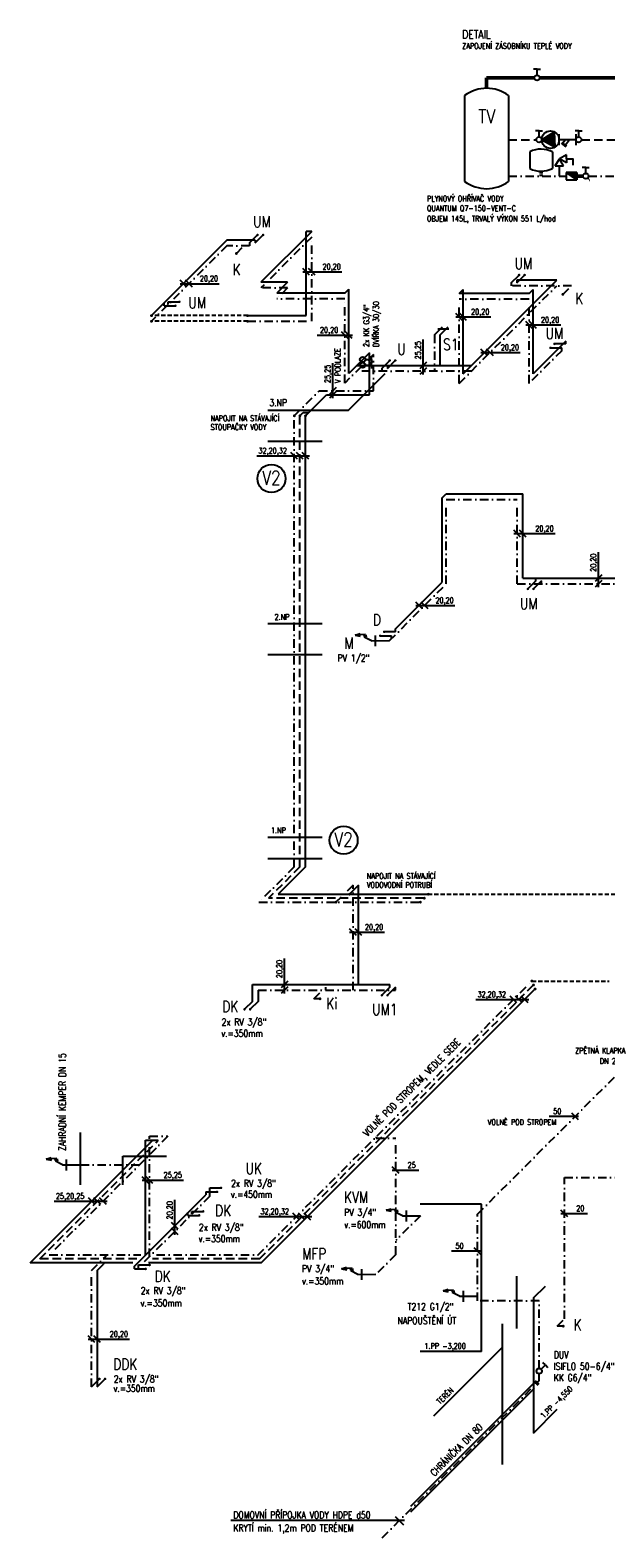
# Model space of a CAD drawing. Extents: x -388847 to -134749, y 81682 to 194994.
# Tile 14 of 23: x -165012 to -154756, y 81682 to 108527. Entities that reach past the tile are written whole.
import ezdxf
from ezdxf.enums import TextEntityAlignment as Align

# ---------------------------------------------------------------- set-up
doc = ezdxf.new("R2010")
doc.units = 0
doc.header["$MEASUREMENT"] = 0
for name, pattern in [('DASHDOT', [1, 0.5, -0.25, 0, -0.25]), ('DASHED', [0.75, 0.5, -0.25]), ('HIDDEN', [0.375, 0.25, -0.125])]:
    doc.linetypes.add(name, pattern=pattern)
for name, color, linetype in [('ZT-ARMAT', 4, 'Continuous'), ('ZT-PLYN', 40, 'PLYN'), ('ZT-TEXT', 2, 'Continuous'), ('ZT-VOD', 1, 'Continuous')]:
    doc.layers.add(name, color=color, linetype=linetype)
doc.styles.add('C', font='simplexc', dxfattribs={"width": 0.8})
doc.styles.add('ROMANS', font='romans', dxfattribs={"width": 0.8})
doc.styles.add('SIMPLEX', font='SIMPLEX.shx', dxfattribs={"width": 0.8})
doc.linetypes.add('PLYN', pattern='A,5,-0.2,[1,ZT01-R14,S=0.2,R=0,X=0,Y=0],-0.6', length=5.8)

# ---------------------------------------------------------------- blocks, each defined once
blk = doc.blocks.new('VEN')
at = {"layer": 'ZT-ARMAT', "color": 4}
for p, q in [((0, 155), (-62, 155)), ((0, 155), (62, 155)), ((0, 155), (62, 155)), ((0, 48), (0, 155))]:
    blk.add_line(p, q, dxfattribs=at)
blk.add_circle((0, 0), 48.1, dxfattribs=at)
blk = doc.blocks.new('T212')
at = {"layer": 'ZT-ARMAT', "color": 4}
for p, q in [((321, 1), (0, 0)), ((250, 101), (250, -93)), ((321, 1), (450, -64)), ((450, -64), (400, -86)), ((400, -86), (464, -88)), ((464, -88), (426, -109)), ((426, -109), (613, -96)), ((613, -96), (521, -79)), ((613, -96), (524, -125))]:
    blk.add_line(p, q, dxfattribs=at)
blk = doc.blocks.new('CST')
at = {"color": 2}
blk.add_circle((0, 0), 250, dxfattribs=at)
at = {"color": 1, "style": 'SIMPLEX', "width": 0.8}
blk.add_attdef('CISLO\\STOUPACKY', text='', height=250, dxfattribs=at).set_placement((0, -113), align=Align.CENTER)
blk = doc.blocks.new('CERPOTR')
at = {"layer": 'ZT-ARMAT', "color": 4, "linetype": 'Continuous'}
blk.add_lwpolyline([(-82, 132), (-74, -137), (155, 5)], close=True, dxfattribs=at)
blk.add_circle((0, 0), 155, dxfattribs=at)
blk.add_solid([(155, 5), (-74, -137), (-82, 132)], dxfattribs=at)
blk = doc.blocks.new('FILPOTN')
at = {"layer": 'ZT-ARMAT', "color": 4, "linetype": 'Continuous'}
for p, q in [((-150, 100), (-150, -100)), ((-150, 0), (150, 0)), ((-35, 0), (37, 100)), ((102, 53), (18, 114)), ((114, 65), (30, 125)), ((40, 0), (87, 64)), ((150, 100), (150, -100))]:
    blk.add_line(p, q, dxfattribs=at)
blk = doc.blocks.new('ZKN')
at = {"layer": 'ZT-ARMAT', "color": 4}
for p, q in [((-97.4025, -64.935), (-97.4025, 64.935)), ((-97.4025, 64.935), (97.4025, -64.935)), ((97.4025, 64.935), (-97.4025, 64.935)), ((97.4025, -64.935), (97.4025, 64.935)), ((-97.4025, -64.935), (97.4025, -64.935))]:
    blk.add_line(p, q, dxfattribs=at)
blk.add_solid([(-97.4025, 64.935), (-97.4025, -64.935), (97.4025, -64.935)], dxfattribs=at)

msp = doc.modelspace()

# ---------------------------------------------------------------- linework, layer by layer
at = {"color": 7, "linetype": 'DASHDOT', "ltscale": 300}
for p, q in [((-160306.1, 93630.1), (-160306.1, 101660.1)), ((-160306.1, 93630.1), (-160935.4, 93000.8)), ((-160935.4, 93000.8), (-158061, 93000.8))]:
    msp.add_line(p, q, dxfattribs=at)
at = {"layer": 'ZT-PLYN', "color": 40, "linetype": 'Continuous', "ltscale": 300}
for p, q in [((-158230.5, 82243.8), (-156024.3, 84449.9)), ((-158230.5, 82143.8), (-156024.3, 84349.9))]:
    msp.add_line(p, q, dxfattribs=at)
at = {"layer": 'ZT-TEXT', "linetype": 'ByBlock'}
for p, q in [((-160035.1, 104164.8), (-160155.1, 104284.8)), ((-160155.1, 104224.8), (-159457.3, 104224.8)), ((-159935.1, 104164.8), (-160055.1, 104284.8)), ((-162221.5, 103952.6), (-162341.5, 104072.6)), ((-162341.5, 104012.6), (-161643.8, 104012.6)), ((-162121.5, 103952.6), (-162241.5, 104072.6)), ((-157309.5, 103360.1), (-157429.5, 103480.1)), ((-157429.5, 103420.1), (-156805.9, 103420.1)), ((-157238.8, 103360.1), (-157358.8, 103480.1)), ((-159896.4, 103098), (-159268.3, 103098)), ((-159345.6, 103038), (-159465.6, 103158)), ((-159274.9, 103038), (-159394.9, 103158)), ((-156064.1, 103217.3), (-156184.1, 103337.3)), ((-156184.1, 103277.3), (-155560.6, 103277.3)), ((-155993.4, 103217.3), (-156113.4, 103337.3)), ((-158010.7, 102394.5), (-158010.7, 103018.1)), ((-156859.9, 102727), (-156979.9, 102847)), ((-156759.9, 102727), (-156879.9, 102847)), ((-159621.2, 101971.8), (-159621.2, 102595.4)), ((-157950.7, 102614.5), (-158070.7, 102494.5)), ((-156979.9, 102787), (-156282.1, 102787)), ((-157950.7, 102514.5), (-158070.7, 102394.5)), ((-159561.2, 102162.6), (-159681.2, 102042.6)), ((-159561.2, 102091.8), (-159681.2, 101971.8)), ((-160975.7, 100946.3), (-160032.5, 100946.3)), ((-160246.1, 100886.3), (-160366.1, 101006.3)), ((-160146.1, 100886.3), (-160266.1, 101006.3)), ((-160046.1, 100886.3), (-160166.1, 101006.3)), ((-156276.1, 99502.1), (-156396.1, 99622.1)), ((-156176.1, 99502.1), (-156296.1, 99622.1)), ((-156396.1, 99562.1), (-155660.7, 99562.1)), ((-154884.9, 98609.7), (-154884.9, 99233.3)), ((-154824.9, 98829.7), (-154944.9, 98709.7)), ((-154824.9, 98729.7), (-154944.9, 98609.7)), ((-158023.5, 98224.7), (-158143.5, 98344.7)), ((-158143.5, 98284.7), (-157445.7, 98284.7)), ((-157923.5, 98224.7), (-158043.5, 98344.7)), ((-159199.8, 92407), (-159319.8, 92527)), ((-159319.8, 92467), (-158696.2, 92467)), ((-159099.8, 92407), (-159219.8, 92527)), ((-160478, 91374.9), (-160478, 91998.4)), ((-160418, 91594.9), (-160538, 91474.9)), ((-160418, 91494.9), (-160538, 91374.9)), ((-156342.6, 91208.4), (-156462.6, 91328.4)), ((-156242.6, 91208.4), (-156362.6, 91328.4)), ((-156142.6, 91208.4), (-156262.6, 91328.4)), ((-157072.3, 91268.4), (-156129.1, 91268.4)), ((-155242.8, 89186.5), (-155765.2, 89186.5)), ((-155242.8, 89126.5), (-155362.8, 89246.5)), ((-162897.9, 87993), (-163017.9, 88113)), ((-163017.9, 88053), (-162282.5, 88053)), ((-162827.2, 87993), (-162947.2, 88113)), ((-158439.8, 88168.1), (-158559.8, 88288.1)), ((-158559.8, 88228.1), (-158086.6, 88228.1)), ((-164583.6, 87675.1), (-163640.4, 87675.1)), ((-163854, 87615.1), (-163974, 87735.1)), ((-163754, 87615.1), (-163874, 87735.1)), ((-163654, 87615.1), (-163774, 87735.1)), ((-162435, 87079), (-162435, 87702.6)), ((-155435.3, 87397.2), (-155555.3, 87517.2)), ((-162375, 87179), (-162495, 87299)), ((-160939.2, 87401.4), (-159996, 87401.4)), ((-160209.6, 87341.4), (-160329.6, 87461.4)), ((-160109.6, 87341.4), (-160229.6, 87461.4)), ((-160009.6, 87341.4), (-160129.6, 87461.4)), ((-155555.3, 87457.2), (-155082.1, 87457.2)), ((-162375, 87079), (-162495, 87199)), ((-156983.3, 86788.6), (-157505.7, 86788.6)), ((-156983.3, 86728.6), (-157103.3, 86848.6)), ((-163858.1, 85158.8), (-163978.1, 85278.8)), ((-163978.1, 85218.8), (-163242.7, 85218.8)), ((-163758.1, 85158.8), (-163878.1, 85278.8))]:
    msp.add_line(p, q, dxfattribs=at)
at = {"layer": 'ZT-VOD', "color": 1, "lineweight": 50, "ltscale": 0.3}
for p, q in [((-156879.7, 107491.9), (-156879.7, 107678.1)), ((-156879.7, 107678.1), (-156030, 107678.1)), ((-155933.9, 107678.1), (-154434.8, 107678.1))]:
    msp.add_line(p, q, dxfattribs=at)
at = {"layer": 'ZT-VOD', "color": 1, "linetype": 'DASHED', "ltscale": 300}
for p, q in [((-156488.6, 106576.9), (-155994.1, 106576.9)), ((-155190.9, 106576.9), (-154434.8, 106576.9)), ((-160206.1, 101660.1), (-160147.9, 101719.4)), ((-160147.9, 101719.4), (-160046.8, 101719.4)), ((-160922.8, 86648.2), (-156044.7, 91526.3)), ((-164840.9, 86648.2), (-162727.9, 88761.1)), ((-163111.8, 86648.2), (-164840.9, 86648.2)), ((-160922.8, 86648.2), (-162830.7, 86648.2))]:
    msp.add_line(p, q, dxfattribs=at)
at = {"layer": 'ZT-VOD', "color": 2, "ltscale": 0.3}
for p, q in [((-156110.6, 106362.7), (-156110.6, 106061)), ((-155706.5, 106359), (-155706.5, 106065.7)), ((-155456.4, 106309.3), (-155583.8, 106237.3)), ((-155456.4, 106237.3), (-155456.4, 106309.3)), ((-155655.8, 106109.9), (-155583.8, 106237.3)), ((-155655.8, 106109.9), (-155511.8, 106109.9)), ((-155456.4, 106165.3), (-155583.8, 106237.3)), ((-155511.8, 106109.9), (-155583.8, 106237.3)), ((-155583.8, 106052.1), (-155583.8, 106052.1)), ((-155456.4, 106237.3), (-155456.4, 106165.3))]:
    msp.add_line(p, q, dxfattribs=at)
at = {"layer": 'ZT-VOD', "color": 131, "linetype": 'DASHDOT', "lineweight": 50, "ltscale": 0.3}
msp.add_line((-155270.4, 105929.4), (-155161.1, 105929.4), dxfattribs=at)
at = {"layer": 'ZT-VOD', "color": 7, "linetype": 'DASHDOT', "ltscale": 0.3}
msp.add_line((-155043.9, 105850.7), (-155081.4, 105893.3), dxfattribs=at)
at = {"layer": 'ZT-VOD', "color": 131, "linetype": 'DASHDOT', "ltscale": 300}
for p, q in [((-155065, 105929.4), (-154434.8, 105929.4)), ((-159995.1, 104843.9), (-160899.6, 103939.4)), ((-159995.1, 103343.9), (-159995.1, 104843.9)), ((-161505, 104689.1), (-162850.2, 103343.9)), ((-161102.2, 104689.1), (-161505, 104689.1)), ((-161337.8, 104550.8), (-161199.5, 104689.1)), ((-160424.1, 103939.4), (-160899.6, 103939.4)), ((-160424.1, 103939.4), (-160619.4, 103744.1)), ((-157369.5, 102237.4), (-155630.9, 103976)), ((-155368.8, 103976), (-156443.7, 103976)), ((-155522.1, 103822.7), (-155368.8, 103976)), ((-159405.6, 103744.1), (-160619.4, 103744.1)), ((-159405.6, 102244.1), (-159405.6, 103744.1)), ((-156124.1, 103737.4), (-157369.5, 103737.4)), ((-157369.5, 102237.4), (-157369.5, 103737.4)), ((-156124.1, 102237.4), (-156124.1, 103737.4)), ((-161138.5, 103343.9), (-159995.1, 103343.9)), ((-157807.6, 103104.5), (-157807.6, 102454.5)), ((-155542, 102819.6), (-156124.1, 102237.4)), ((-158897.2, 102752.6), (-159405.6, 102244.1)), ((-158897.2, 102102.6), (-158897.2, 102752.6)), ((-157152.4, 102454.5), (-159195.2, 102454.5)), ((-160306.1, 101660.1), (-159863.6, 102102.6)), ((-159863.6, 102102.6), (-158897.2, 102102.6)), ((-157598.4, 98669.7), (-157598.4, 100169.7)), ((-157598.4, 100169.7), (-156336.1, 100169.7)), ((-156336.1, 98669.7), (-156336.1, 100169.7)), ((-158610.7, 97657.4), (-157598.4, 98669.7)), ((-156336.1, 98669.7), (-153892.5, 98669.7)), ((-159259.8, 93304.9), (-159563.9, 93000.8)), ((-159259.8, 91434.9), (-159259.8, 93304.9)), ((-160952.1, 86718.9), (-156074, 91597)), ((-157043.3, 87445.9), (-152917.2, 91572)), ((-160950.9, 91434.9), (-158503.4, 91434.9)), ((-159956, 91280.2), (-159751.3, 91484.9)), ((-159848.1, 91280.2), (-159956, 91280.2)), ((-159751.3, 91484.9), (-159751.3, 91434.9)), ((-162557.2, 88831.8), (-164670.2, 86718.9)), ((-162887.2, 88831.8), (-162557.2, 88831.8)), ((-162887.2, 86686.8), (-162887.2, 88831.8)), ((-158850.2, 88820.8), (-158850.2, 88795.8)), ((-158850.2, 88795.8), (-158499.8, 88795.8)), ((-158499.8, 86725.8), (-158499.8, 88795.8)), ((-164112.2, 88326.8), (-163062.2, 88326.8)), ((-155495.3, 85579.2), (-155495.3, 88097)), ((-155495.3, 88097), (-153524.6, 88097)), ((-161810.8, 87763.3), (-163083.5, 86490.5)), ((-158057.5, 87418.1), (-158499.8, 86975.8)), ((-157043.3, 85900.9), (-157043.3, 87445.9)), ((-164670.2, 86718.9), (-163041.1, 86718.9)), ((-163665.6, 86718.9), (-163665.6, 86693.9)), ((-162760, 86718.9), (-160952.1, 86718.9)), ((-158499.8, 86725.8), (-158850.6, 86375)), ((-163918.1, 86441.4), (-163665.6, 86693.9)), ((-163918.1, 84371.4), (-163918.1, 86441.4)), ((-155943.3, 85900.9), (-157043.3, 85900.9)), ((-155943.3, 84699), (-155943.3, 85900.9)), ((-155623.4, 85451.1), (-155495.3, 85579.2)), ((-155515.5, 85451.1), (-155623.4, 85451.1)), ((-155943.3, 84480.9), (-155943.3, 84602.9)), ((-158741.8, 81682.5), (-155997.8, 84426.5)), ((-155977.3, 84447), (-155943.3, 84480.9))]:
    msp.add_line(p, q, dxfattribs=at)
at = {"layer": 'ZT-VOD', "color": 1, "linetype": 'Continuous', "ltscale": 300}
for p, q in [((-161505, 104789.1), (-162850.2, 103443.9)), ((-161002.2, 104789.1), (-161505, 104789.1)), ((-159995.1, 104943.9), (-160899.6, 104039.4)), ((-160095.1, 103443.9), (-160095.1, 104943.9)), ((-159995.1, 104943.9), (-160095.1, 104943.9)), ((-160424.1, 104039.4), (-160899.6, 104039.4)), ((-160424.1, 104039.4), (-160619.4, 103844.1)), ((-159405.6, 103844.1), (-159334.9, 103914.8)), ((-159334.9, 102414.8), (-159334.9, 103914.8)), ((-157369.5, 103837.4), (-157298.8, 103908.2)), ((-157298.8, 102408.2), (-155630.9, 104076)), ((-157298.8, 102408.2), (-157298.8, 103908.2)), ((-155630.9, 104076), (-156343.7, 104076)), ((-156124.1, 103837.4), (-156053.4, 103908.2)), ((-156053.4, 102408.2), (-156053.4, 103908.2)), ((-159405.6, 103844.1), (-160619.4, 103844.1)), ((-156124.1, 103837.4), (-157369.5, 103837.4)), ((-161138.5, 103443.9), (-160095.1, 103443.9)), ((-155471.3, 102990.3), (-156053.4, 102408.2)), ((-158967.9, 102781.8), (-159334.9, 102414.8)), ((-159195.2, 102554.5), (-157152.4, 102554.5)), ((-158967.9, 102031.8), (-158967.9, 102781.8)), ((-160106.1, 101660.1), (-159734.4, 102031.8)), ((-159734.4, 102031.8), (-158967.9, 102031.8)), ((-157669.1, 100199), (-157598.4, 100269.7)), ((-157669.1, 98699), (-157669.1, 100199)), ((-157598.4, 100269.7), (-156236.1, 100269.7)), ((-156236.1, 98769.7), (-156236.1, 100269.7)), ((-158503.7, 97864.5), (-157669.1, 98699)), ((-156236.1, 98769.7), (-153892.5, 98769.7)), ((-159159.8, 93304.9), (-159322.4, 93142.2)), ((-160893.5, 86577.5), (-156015.4, 91455.6)), ((-165011.6, 86577.5), (-162827.9, 88761.1)), ((-162957.9, 88761.1), (-162727.9, 88761.1)), ((-162957.9, 86716.1), (-162957.9, 88761.1)), ((-163154.3, 86519.8), (-161881.5, 87792.6))]:
    msp.add_line(p, q, dxfattribs=at)
at = {"layer": 'ZT-VOD', "color": 131}
for p, q in [((-161102.2, 104739.1), (-160960.8, 104880.6)), ((-161102.2, 104739.1), (-161102.2, 104689.1)), ((-156443.7, 104026), (-156302.3, 104167.4)), ((-156443.7, 104026), (-156443.7, 103976)), ((-162553.6, 103690.6), (-162353.6, 103690.6)), ((-162553.6, 103640.6), (-162553.6, 103690.6)), ((-157807.6, 103104.5), (-157666.2, 103246)), ((-155742, 102869.6), (-155542, 102869.6)), ((-155542, 102819.6), (-155542, 102869.6)), ((-158747.6, 102504.5), (-158606.2, 102646)), ((-158747.6, 102504.5), (-158747.6, 102454.5)), ((-155903, 98719.7), (-156044.4, 98578.3)), ((-155903, 98669.7), (-155903, 98719.7)), ((-158774.4, 97743.7), (-158574.4, 97743.7)), ((-158574.4, 97693.7), (-158574.4, 97743.7)), ((-160950.9, 91434.9), (-160950.9, 91234.9)), ((-158503.4, 91484.9), (-158644.8, 91343.4)), ((-158503.4, 91434.9), (-158503.4, 91484.9)), ((-160950.9, 91234.9), (-161092.3, 91093.4)), ((-161810.8, 87913.3), (-161610.8, 87913.3)), ((-161810.8, 87763.3), (-161810.8, 87913.3)), ((-162129, 87495.1), (-161929, 87495.1)), ((-162129, 87445.1), (-162129, 87495.1)), ((-163083.5, 86540.5), (-162883.5, 86540.5)), ((-163083.5, 86490.5), (-163083.5, 86540.5)), ((-163918.1, 84371.4), (-163776.7, 84512.8))]:
    msp.add_line(p, q, dxfattribs=at)
at = {"layer": 'ZT-VOD', "color": 1}
for p, q in [((-161002.2, 104739.1), (-160860.8, 104880.6)), ((-161002.2, 104789.1), (-161002.2, 104739.1)), ((-156343.7, 104026), (-156202.3, 104167.4)), ((-156343.7, 104076), (-156343.7, 104026)), ((-162624.3, 103619.9), (-162624.3, 103669.9)), ((-162624.3, 103619.9), (-162424.3, 103619.9)), ((-157751.6, 103210.6), (-157551.6, 103210.6)), ((-157707.6, 103104.5), (-157566.2, 103246)), ((-157707.6, 102554.5), (-157707.6, 103104.5)), ((-155471.3, 102940.3), (-155671.3, 102940.3)), ((-155471.3, 102940.3), (-155471.3, 102990.3)), ((-158647.6, 102504.5), (-158506.2, 102646)), ((-158647.6, 102554.5), (-158647.6, 102504.5)), ((-156003, 98719.7), (-156144.4, 98578.3)), ((-156003, 98719.7), (-156003, 98769.7)), ((-158503.7, 97814.5), (-158703.7, 97814.5)), ((-158503.7, 97814.5), (-158503.7, 97864.5)), ((-159159.8, 91534.9), (-159159.8, 93304.9)), ((-161050.9, 91234.9), (-161050.9, 91534.9)), ((-161050.9, 91534.9), (-158603.4, 91534.9)), ((-158603.4, 91484.9), (-158744.8, 91343.4)), ((-158603.4, 91484.9), (-158603.4, 91534.9)), ((-161050.9, 91234.9), (-161192.3, 91093.4)), ((-161881.5, 87842.6), (-161681.5, 87842.6)), ((-161881.5, 87842.6), (-161881.5, 87792.6)), ((-162199.7, 87424.4), (-162199.7, 87474.4)), ((-162199.7, 87424.4), (-161999.7, 87424.4)), ((-163182.5, 86577.5), (-165011.6, 86577.5)), ((-163818.1, 86441.4), (-163707, 86552.5)), ((-163818.1, 86441.4), (-163818.1, 84371.4)), ((-163707, 86577.5), (-163707, 86552.5)), ((-163154.3, 86469.8), (-163154.3, 86519.8)), ((-163154.3, 86469.8), (-162954.3, 86469.8)), ((-160893.5, 86577.5), (-162901.5, 86577.5)), ((-163818.1, 84371.4), (-163676.7, 84512.8))]:
    msp.add_line(p, q, dxfattribs=at)
at = {"layer": 'ZT-VOD', "color": 7, "linetype": 'HIDDEN', "ltscale": 300}
for p, q in [((-161138.5, 103443.9), (-162850.2, 103443.9)), ((-161138.5, 103343.9), (-162850.2, 103343.9)), ((-157926, 93142.2), (-150729, 93142.2)), ((-156074, 91597), (-154699.2, 91597))]:
    msp.add_line(p, q, dxfattribs=at)
at = {"layer": 'ZT-VOD', "color": 8, "ltscale": 300}
for p, q in [((-159339.6, 101760.1), (-158688.9, 102410.8)), ((-160776.3, 101760.1), (-159339.6, 101760.1)), ((-160776.3, 101210.1), (-159811.5, 101210.1)), ((-160776.3, 97960.1), (-159811.5, 97960.1)), ((-160776.3, 97410.1), (-159811.5, 97410.1)), ((-160776.3, 94160.1), (-159811.5, 94160.1)), ((-160776.3, 93780.1), (-159811.5, 93780.1)), ((-164112.2, 87969.6), (-164112.2, 88900.2)), ((-163362.2, 87969.6), (-163362.2, 88476.8)), ((-163362.2, 88476.8), (-162582.9, 88476.8)), ((-156973.3, 87620.9), (-158062.3, 87620.9)), ((-156973.3, 85000.9), (-156973.3, 87620.9)), ((-156343.3, 85412.8), (-156343.3, 86343.4)), ((-156045.5, 85953.7), (-155833.4, 86165.8)), ((-156045.5, 85953.7), (-156045.5, 83548.7)), ((-156604.1, 85495.2), (-156604.1, 82990.1)), ((-156973.3, 85000.9), (-158062.3, 85000.9)), ((-157820.7, 83853.5), (-156604.1, 85070.1)), ((-156045.5, 83548.7), (-155621.3, 83973))]:
    msp.add_line(p, q, dxfattribs=at)
at = {"layer": 'ZT-VOD', "color": 7, "linetype": 'DASHED', "ltscale": 300}
for p, q in [((-160206.1, 93630.1), (-160206.1, 101660.1)), ((-160206.1, 93630.1), (-160764.7, 93071.5)), ((-157996.7, 93071.5), (-160764.7, 93071.5))]:
    msp.add_line(p, q, dxfattribs=at)
at = {"layer": 'ZT-VOD', "color": 7, "linetype": 'Continuous', "ltscale": 300}
for p, q in [((-160106.1, 93630.1), (-160106.1, 101660.1)), ((-160106.1, 93630.1), (-160594, 93142.2)), ((-160594, 93142.2), (-157926, 93142.2))]:
    msp.add_line(p, q, dxfattribs=at)
at = {"layer": 'ZT-VOD', "color": 2, "linetype": 'Continuous', "ltscale": 300}
for p, q in [((-155963.8, 84392.5), (-156031.7, 84460.4)), ((-155943.3, 84413), (-156011.3, 84480.9))]:
    msp.add_line(p, q, dxfattribs=at)
at = {"layer": 'ZT-VOD', "color": 2, "linetype": 'Continuous'}
for p, q in [((-158343.1, 81990.5), (-161438.7, 81990.5)), ((-158508.7, 82065.5), (-158358.7, 81915.5))]:
    msp.add_line(p, q, dxfattribs=at)
at = {"layer": 'ZT-VOD', "color": 2, "ltscale": 0.3}
for points in [[(-157270.9, 107363.2), (-157270.9, 105833.2)], [(-156488.6, 107363.2), (-156488.6, 105833.2)], [(-155583.8, 105929.4), (-155583.8, 106109.9)], [(-155456.4, 106237.3), (-155346.3, 106237.3), (-155346.3, 106122)]]:
    msp.add_lwpolyline(points, dxfattribs=at)
at = {"layer": 'ZT-VOD', "color": 131, "linetype": 'DASHDOT', "ltscale": 300}
msp.add_lwpolyline([(-156488.6, 105929.4), (-155464.4, 105929.4)], dxfattribs=at)
at = {"layer": 'ZT-VOD', "color": 131, "linetype": 'DASHDOT', "lineweight": 50, "ltscale": 0.3}
msp.add_lwpolyline([(-155908.1, 106016.6), (-155908.1, 105929.4)], dxfattribs=at)
at = {"layer": 'ZT-VOD', "color": 1, "const_width": 22.5}
for points in [[(-160972, 104880.6, 1), (-160949.5, 104880.6, 1)], [(-160872, 104880.6, 1), (-160849.5, 104880.6, 1)], [(-156313.5, 104167.4, 1), (-156291, 104167.4, 1)], [(-156213.5, 104167.4, 1), (-156191, 104167.4, 1)], [(-162435.5, 103619.9, 1), (-162413, 103619.9, 1)], [(-162364.8, 103690.6, 1), (-162342.3, 103690.6, 1)], [(-155753.2, 102869.6, 1), (-155730.7, 102869.6, 1)], [(-155682.5, 102940.3, 1), (-155660, 102940.3, 1)], [(-158617.5, 102646, 1), (-158595, 102646, 1)], [(-158517.5, 102646, 1), (-158495, 102646, 1)], [(-156155.6, 98578.3, 1), (-156133.1, 98578.3, 1)], [(-156055.6, 98578.3, 1), (-156033.1, 98578.3, 1)], [(-158785.7, 97743.7, 1), (-158763.2, 97743.7, 1)], [(-158715, 97814.5, 1), (-158692.5, 97814.5, 1)], [(-158756, 91343.4, 1), (-158733.5, 91343.4, 1)], [(-158656, 91343.4, 1), (-158633.5, 91343.4, 1)], [(-161203.6, 91093.4, 1), (-161181.1, 91093.4, 1)], [(-161103.6, 91093.4, 1), (-161081.1, 91093.4, 1)], [(-161692.7, 87842.6, 1), (-161670.2, 87842.6, 1)], [(-161622, 87913.3, 1), (-161599.5, 87913.3, 1)], [(-161940.2, 87495.1, 1), (-161917.7, 87495.1, 1)], [(-162010.9, 87424.4, 1), (-161988.4, 87424.4, 1)], [(-162965.5, 86469.8, 1), (-162943, 86469.8, 1)], [(-162894.8, 86540.5, 1), (-162872.3, 86540.5, 1)], [(-163787.9, 84512.8, 1), (-163765.4, 84512.8, 1)], [(-163687.9, 84512.8, 1), (-163665.4, 84512.8, 1)]]:
    msp.add_lwpolyline(points, format="xyb", close=True, dxfattribs=at)
at = {"layer": 'ZT-VOD', "color": 131, "ltscale": 300, "const_width": 25}
for points in [[(-161346.7, 104559.6, 1), (-161329, 104541.9, 1)], [(-155531, 103831.5, 1), (-155513.3, 103813.8, 1)], [(-162837.7, 103443.9, 1), (-162862.7, 103443.9, 1)], [(-162837.7, 103343.9, 1), (-162862.7, 103343.9, 1)], [(-161126, 103443.9, 1), (-161151, 103443.9, 1)], [(-161126, 103343.9, 1), (-161151, 103343.9, 1)], [(-160293.6, 101660.1, 1), (-160318.6, 101660.1, 1)], [(-160193.6, 101660.1, 1), (-160218.6, 101660.1, 1)], [(-160093.6, 101660.1, 1), (-160118.6, 101660.1, 1)], [(-159309.9, 93142.2, 1), (-159334.9, 93142.2, 1)], [(-157907.1, 93142.2, 1), (-157932.1, 93142.2, 1)], [(-159551.4, 93000.8, 1), (-159576.4, 93000.8, 1)], [(-158048.5, 93000.8, 1), (-158073.5, 93000.8, 1)], [(-157977.8, 93071.5, 1), (-158002.8, 93071.5, 1)], [(-156061.5, 91597, 1), (-156086.5, 91597, 1)], [(-156032.2, 91526.3, 1), (-156057.2, 91526.3, 1)], [(-159835.6, 91280.2, 1), (-159860.6, 91280.2, 1)], [(-156002.9, 91455.6, 1), (-156027.9, 91455.6, 1)], [(-155503, 85451.1, 1), (-155528, 85451.1, 1)]]:
    msp.add_lwpolyline(points, format="xyb", close=True, dxfattribs=at)
at = {"layer": 'ZT-VOD', "color": 2, "ltscale": 0.3}
for centre, radius, start, end in [((-156879.7, 106832.8), 659.1, 53.59692, 126.40308), ((-155912.2, 105952.6), 455.5, 63.1528, 115.81609), ((-155912.2, 106472.1), 455.5, 244.18391, 296.8472), ((-156879.7, 106363.7), 659.1, 233.59692, 306.40308)]:
    msp.add_arc(centre, radius, start, end, dxfattribs=at)

# ---------------------------------------------------------------- block references
at = {"layer": 'ZT-VOD', "linetype": 'DASHED', "ltscale": 0.3}
for p in [(-155982, 107678.1), (-155946, 106576.9), (-155239, 106576.9), (-155113.1, 105929.4)]:
    msp.add_blockref('VEN', p, dxfattribs=at)
at = {"layer": 'ZT-VOD', "linetype": 'DASHED', "ltscale": 0.3, "rotation": 180}
for name, p in [('CERPOTR', (-155742.5, 106576.9)), ('FILPOTN', (-155437, 106576.9))]:
    msp.add_blockref(name, p, dxfattribs=at)
at = {"layer": 'ZT-VOD', "color": 1, "linetype": 'DASHED', "lineweight": 50, "ltscale": 0.3, "rotation": 180}
msp.add_blockref('ZKN', (-155367.4, 105929.4), dxfattribs=at)
at = {"layer": 'ZT-VOD', "color": 1, "linetype": 'Continuous', "ltscale": 300}
for name, p, rotation in [('VEN', (-159087.5, 102662.2), 269.9999999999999), ('VEN', (-159087.5, 102562.2), 269.9999999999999), ('T212', (-158610.7, 97657.4), 179.9999999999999), ('VEN', (-155943.3, 84650.9), 314.9999999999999)]:
    msp.add_blockref(name, p, dxfattribs=dict(at, rotation=rotation))
at = {"layer": 'ZT-VOD', "color": 3, "linetype": 'DASHED', "ltscale": 300}
for p in [(-160712.5, 100543.8), (-159427.1, 94103.9)]:
    msp.add_blockref('CST', p, dxfattribs=at).add_auto_attribs({'CISLO\\STOUPACKY': 'V2'})
at = {"layer": 'ZT-VOD', "color": 131, "linetype": 'DASHDOT', "ltscale": 300}
for p, rotation in [((-164112.2, 88326.8), 180), ((-158057.5, 87418.1), 179.9999999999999), ((-158850.6, 86375), 179.9999999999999)]:
    msp.add_blockref('T212', p, dxfattribs=dict(at, rotation=rotation))
at = {"layer": 'ZT-VOD', "color": 3, "linetype": 'Continuous', "ltscale": 300, "rotation": 179.9999999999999}
msp.add_blockref('T212', (-157043.3, 85985.1), dxfattribs=at)

# ---------------------------------------------------------------- texts
at = {"layer": 'ZT-TEXT', "color": 1, "lineweight": 50, "style": 'C', "width": 0.8}
msp.add_text('DETAIL', height=150, dxfattribs=at).set_placement((-157315.3, 108376.9))
at = {"layer": 'ZT-TEXT', "style": 'C', "width": 0.8}
for s, p in [('ZAPOJENÍ ZÁSOBNÍKU TEPLÉ VODY', (-157315.3, 108196.2)), ('PLYNOVÝ OHŘÍVAČ VODY', (-157942.9, 105477.2)), ('QUANTUM Q7-150-VENT-C', (-157942.9, 105305.9)), ('OBJEM 145L, TRVALÝ VÝKON 551 L/hod', (-157942.9, 105121.3)), ('20,20', (-161989.2, 104054.8)), ('20,20', (-159802.8, 104267.1)), ('20,20', (-157157.2, 103462.3)), ('20,20', (-155911.8, 103319.5)), ('20,20', (-159848.6, 103140.2)), ('20,20', (-156627.6, 102829.2)), ('STOUPAČKY VODY', (-161797.5, 101408.6)), ('NAPOJIT NA STÁVAJÍCÍ', (-161797.5, 101567.3)), ('32,20,32', (-160945.2, 100988.5)), ('20,20', (-156011.9, 99604.3)), ('20,20', (-157791.2, 98326.9)), ('NAPOJIT NA STÁVAJÍCÍ', (-159014.1, 93415.6)), ('VODOVODNÍ POTRUBÍ', (-159014.1, 93257)), ('20,20', (-159047.5, 92509.2)), ('32,20,32', (-157041.7, 91310.6)), ('ZPĚTNÁ KLAPKA', (-155304.3, 90307.3)), ('DN 25', (-154863.4, 90121.5)), ('VOLNĚ POD STROPEM', (-156859.2, 89033.6)), ('50', (-155693.8, 89228.7)), ('25', (-158287.5, 88270.3)), ('25,25', (-162633.8, 88095.2)), ('25,20,25', (-164553.1, 87717.3)), ('32,20,32', (-160908.7, 87443.6)), ('20', (-155283, 87499.4)), ('50', (-157434.3, 86830.8)), ('20,20', (-163593.9, 85261))]:
    msp.add_text(s, height=100, dxfattribs=at).set_placement(p)
at = {"layer": 'ZT-TEXT', "color": 1, "style": 'C', "width": 0.8}
for s, p in [('UM', (-161039.4, 105017.5)), ('UM', (-156382.7, 104273.6)), ('K', (-161407.3, 104165)), ('UM', (-162193.2, 103574.2)), ('K', (-155300.5, 103650.1)), ('UM', (-155828.6, 103028.1)), ('U', (-158472.2, 102745.5)), ('S1', (-157655.1, 102831.9)), ('UM', (-156287.7, 98216)), ('D', (-158905.3, 97927.1)), ('M', (-159412.4, 97510.4)), ('Ki', (-159734.6, 91096.1)), ('DK', (-161589.7, 91044.4, -700.8)), ('UM1', (-158919.7, 90990.4)), ('UK', (-161173.9, 88158.4)), ('KVM', (-159421.5, 87647.8, -700.8)), ('DK', (-161716.4, 87411)), ('MFP', (-160165.6, 86638.2, -700.8)), ('DK', (-162794.1, 86239.2, -700.8)), ('K', (-155328.1, 85376.8)), ('DDK', (-163532.6, 84674.3, -700.8))]:
    msp.add_text(s, height=200, dxfattribs=at).set_placement(p)
at = {"layer": 'ZT-TEXT', "style": 'C', "width": 0.8}
for s, height, rotation, p in [('2x KK G3/4"', 100, 90, (-158972.6, 102885.6)), ('DVÍŘKA 30/30', 100, 90, (-158798.2, 102885.6)), ('25,25', 100, 90, (-158053, 102666.8)), ('V PODLAZE', 100, 90, (-159483.1, 102244.1)), ('25,25', 100, 90, (-159663.5, 102244.1)), ('20,20', 100, 90, (-154927.1, 98882.1)), ('20,20', 100, 90, (-160520.3, 91647.2)), ('VOLNĚ POD STROPEM, VEDLE SEBE', 125, 45, (-159003.8, 88821.8)), ('ZAHRADNÍ KEMPER DN 15', 125, 90, (-164374.6, 88572)), ('20,20', 100, 90, (-162477.3, 87351.3))]:
    msp.add_text(s, height=height, rotation=rotation, dxfattribs=at).set_placement(p)
at = {"layer": 'ZT-VOD', "color": 2, "ltscale": 0.3, "style": 'ROMANS', "width": 0.875}
msp.add_text('TV', height=240, dxfattribs=at).set_placement((-156876.2, 106872.9), align=Align.CENTER)
at = {"layer": 'ZT-VOD', "color": 8, "ltscale": 300, "style": 'C', "width": 0.8}
for s, height, p in [('3.NP', 125, (-160749.1, 101830.5)), ('2.NP', 100, (-160656.4, 98030.5)), ('1.NP', 100, (-160720.7, 94230.5)), ('1.PP -3,200', 100, (-157987.6, 85048.2))]:
    msp.add_text(s, height=height, dxfattribs=at).set_placement(p)
at = {"layer": 'ZT-VOD', "color": 2, "linetype": 'Continuous', "style": 'C', "width": 0.8}
for s, p in [('PV 1/2"', (-159535.8, 97283.7)), ('2x RV 3/8"', (-161600.8, 90804.7)), ('v.=350mm', (-161606.1, 90601.9)), ('2x RV 3/8"', (-161432, 87933)), ('v.=450mm', (-161437.2, 87733.5)), ('PV 3/4"', (-159416.7, 87416.7)), ('2x RV 3/8"', (-162006.4, 87150.7)), ('v.=600mm', (-159416.7, 87197)), ('v.=350mm', (-162011.7, 86947.8)), ('PV 3/4"', (-160168.1, 86415.1)), ('v.=350mm', (-160168.1, 86195.4)), ('v.=350mm', (-163046.5, 85803.1)), ('2x RV 3/8"', (-163041.3, 86020.6)), ('NAPOUŠTĚNÍ ÚT', (-158466.4, 85488)), ('T212 G1/2"', (-158287.9, 85737.7)), ('DUV', (-155682.6, 84878.5)), ('2x RV 3/8"', (-163521.5, 84449.2)), ('ISIFLO 50-6/4"', (-155685.3, 84676.5)), ('KK G6/4"', (-155685.3, 84474.5)), ('v.=350mm', (-163526.8, 84279.5)), ('DOMOVNÍ PŘÍPOJKA VODY HDPE d50', (-161391.3, 82026)), ('KRYTÍ min. 1,2m POD TERÉNEM', (-161391.3, 81792.6))]:
    msp.add_text(s, height=125, dxfattribs=at).set_placement(p)
at = {"layer": 'ZT-VOD', "color": 8, "ltscale": 300, "style": 'C', "width": 0.8}
for s, p in [('TERÉN', (-157708, 84052.3)), ('1.PP -4,550', (-155859.9, 83801.2))]:
    msp.add_text(s, height=100, rotation=45, dxfattribs=at).set_placement(p)
at = {"layer": 'ZT-VOD', "color": 2, "linetype": 'Continuous', "style": 'C', "width": 0.8}
msp.add_text('CHRÁNIČKA DN 80', height=125, rotation=45, dxfattribs=at).set_placement((-157808, 82768.7))

doc.saveas('drawing.dxf')
